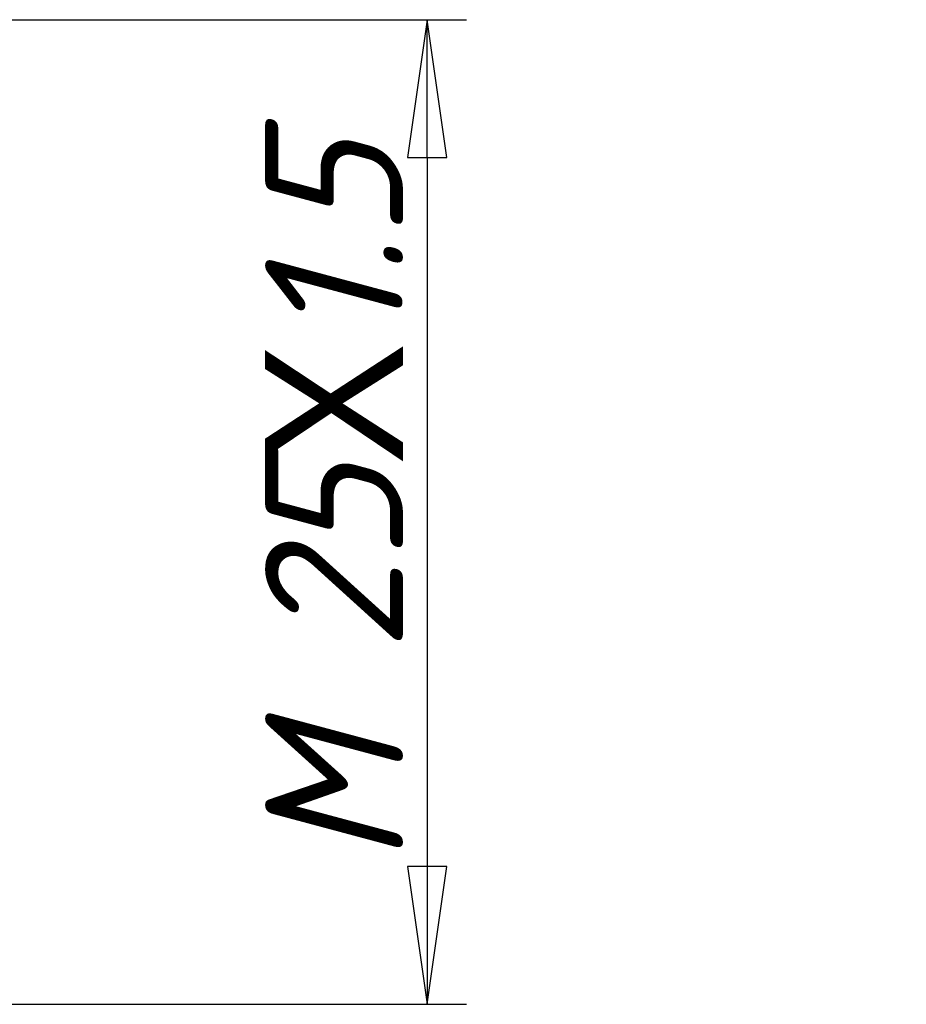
# Model space of a CAD drawing. Header units: millimetres. Extents: x -282 to 914, y -69 to 356.
# Tile 31 of 35: x 87 to 109, y 210 to 235. Entities that reach past the tile are written whole.
import ezdxf

# ---------------------------------------------------------------- set-up
doc = ezdxf.new("R2010")
doc.units = ezdxf.units.MM
doc.layers.add('Размер (ГОСТ)', color=7, linetype='Continuous', lineweight=25)
doc.styles.add('Обычный текст (ГОСТ)', font='GOST Common Italic.ttf')
doc.dimstyles.new('Обычный (ГОСТ)', dxfattribs={"dimtxt": 3.5, "dimasz": 3.5, "dimexe": 1, "dimexo": 0, "dimgap": 0.5, "dimtad": 1, "dimrnd": 1e-08, "dimtxsty": 'Обычный текст (ГОСТ)', "dimblk": 'Filled-1', "dimcen": 0.09, "dimdle": 15, "dimclrd": 256, "dimclre": 256, "dimclrt": 256, "dimazin": 2, "dimtfac": 0.714286, "dimtdec": 3, "dimtmove": 0, "dimatfit": 3, "dimfxl": 1, "dimtolj": 1, "dimlwd": 25, "dimlwe": 25, "dimarcsym": 0})

# ---------------------------------------------------------------- blocks, each defined once
blk = doc.blocks.new('Filled-1')
at = {"color": 0}
for p, q in [((0, 0), (-1, 0.1429)), ((-1, 0.1429), (-1, -0.1429)), ((-1, 0), (0, 0)), ((-1, -0.1429), (0, 0))]:
    blk.add_line(p, q, dxfattribs=at)
at = {"color": 0, "flags": 128}
blk.add_lwpolyline([(-1, -0.1429), (0, 0), (-1, 0.1429), (-1, -0.1429)], dxfattribs=at)
at = {"color": 0}
blk.add_solid([(-1, -0.1429), (0, 0), (-1, 0.1429), (-1, -0.1429)], dxfattribs=at)
blk = doc.blocks.new('*D11')
at = {"layer": 'Defpoints', "color": 0, "linetype": 'Continuous', "transparency": 16777216}
for p in [(83.426, 234.868), (82.913, 209.868), (97.017, 209.868)]:
    blk.add_point(p, dxfattribs=at)
at = {"layer": 'Размер (ГОСТ)', "linetype": 'Continuous', "lineweight": 25, "transparency": 16777216}
for p, q in [((83.426, 234.868), (98.017, 234.868)), ((97.017, 231.368), (97.017, 213.368)), ((82.913, 209.868), (98.017, 209.868))]:
    blk.add_line(p, q, dxfattribs=at)
at = {"layer": 'Размер (ГОСТ)', "linetype": 'Continuous', "lineweight": 25, "transparency": 16777216, "xscale": 3.5, "yscale": 3.5, "zscale": 3.5}
for p, rotation in [((97.017, 234.868), 90), ((97.017, 209.868), 270)]:
    blk.add_blockref('Filled-1', p, dxfattribs=dict(at, rotation=rotation))
at = {"layer": 'Размер (ГОСТ)', "linetype": 'Continuous', "lineweight": 25, "transparency": 16777216, "insert": (92.9, 211.334), "char_height": 3.5, "attachment_point": 1, "rotation": 90, "style": 'Обычный текст (ГОСТ)'}
blk.add_mtext('\\A1; \\fGOST Common|b0|i1;\\H3.5000;M 25\\fAIGDT|b0|i0;\\H3.5000;X\\fGOST Common|b0|i1;\\H3.5000;1.5', dxfattribs=at)

msp = doc.modelspace()

# ---------------------------------------------------------------- dimensions: what is measured, and where the dimension line sits
at = {"layer": 'Размер (ГОСТ)', "linetype": 'Continuous', "lineweight": 25}
dim = msp.add_linear_dim(base=(97.017, 209.868), p1=(83.426, 234.868), p2=(82.913, 209.868), angle=90, text=' \\fGOST Common|b0|i1;\\H3.5000;M 25\\fAIGDT|b0|i0;\\H3.5000;X\\fGOST Common|b0|i1;\\H3.5000;1.5', dimstyle='Обычный (ГОСТ)', override={"dimgap": 0.5, "dimdec": 2, "dimtol": 0, "dimlim": 0, "dimtp": 0, "dimtm": 0, "dimtdec": 3, "dimtofl": 0, "dimatfit": 1}, dxfattribs=at)
dim.commit()
dim.dimension.update_dxf_attribs({"geometry": '*D11', "text_midpoint": (97.017, 221.446), "dimtype": 160})

doc.saveas('drawing.dxf')
